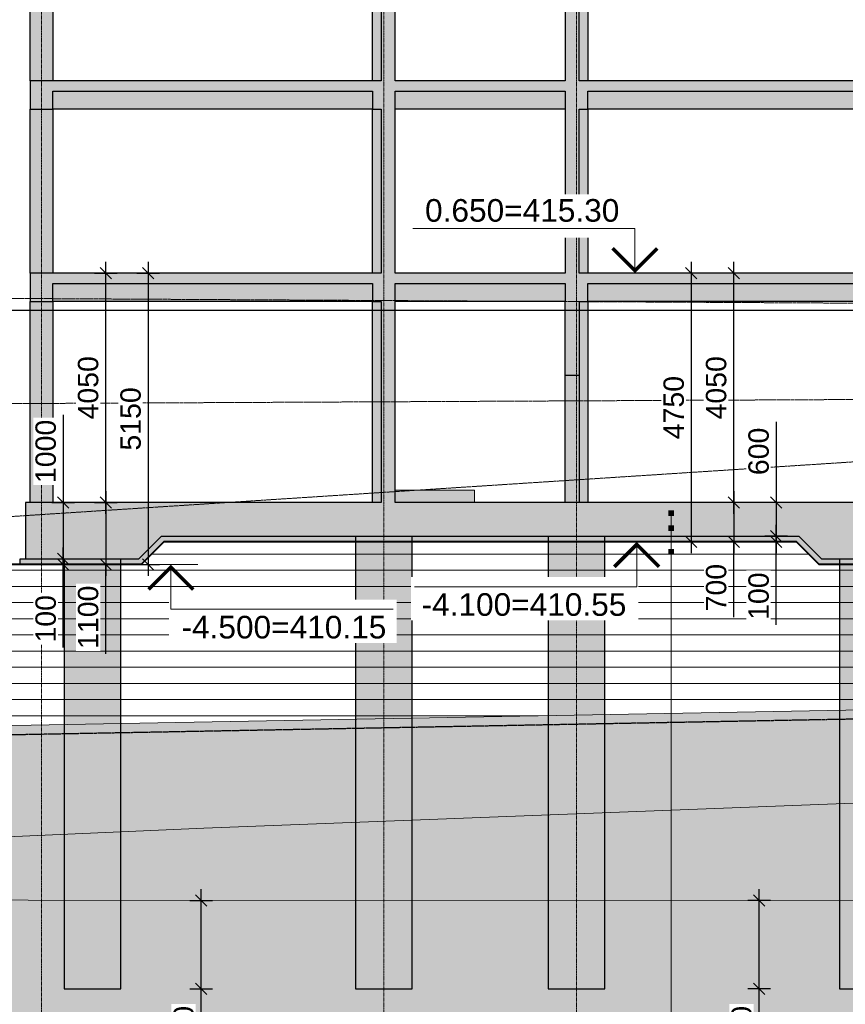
# Model space of a CAD drawing. Header units: millimetres. Extents: x -50987266 to 2610517, y -212233 to 51153522.
# Tile 56 of 256: x 704653 to 719240, y -11522 to 5881. Entities that reach past the tile are written whole.
import ezdxf
from ezdxf.enums import TextEntityAlignment as Align

# ---------------------------------------------------------------- set-up
doc = ezdxf.new("R2010")
doc.units = ezdxf.units.MM
doc.set_wipeout_variables(frame=1)
for name, pattern in [('DASHED', [19.05, 12.7, -6.35]), ('Section-Section_Pit_A_B2$0$Dash', [6.35, 3.175, -3.175]), ('Section-Section_Pit_A_B2$0$Grid Line', [22.225, 12.7, -3.175, 3.175, -3.175])]:
    doc.linetypes.add(name, pattern=pattern)
doc.layers.get('Defpoints').update_dxf_attribs({"color": 6})
for name, color, linetype, lineweight in [('S - Armireba Musha', 7, 'Continuous', 40), ('S - DIM', 7, 'Continuous', 5), ('S - HATCH', 252, 'Continuous', 5), ('S - LAIN', 7, 'Continuous', 5), ('S - LINE', 7, 'Continuous', 15), ('S - SLAB', 7, 'Continuous', 30), ('S - TEXT', 7, 'Continuous', 9), ('Section-Section_Pit_A_B2$0$A-200-M_WALL_EXT', 7, 'Continuous', 30), ('Section-Section_Pit_A_B2$0$A-200-M_WALL_PAT', 7, 'Continuous', 30), ('Section-Section_Pit_A_B2$0$A-230-H-FLOOR', 7, 'Continuous', 30), ('Section-Section_Pit_A_B2$0$A-230-M_FLOOR', 7, 'Continuous', 30), ('Section-Section_Pit_A_B2$0$A-242-M_STAIR', 7, 'Continuous', 5), ('Section-Section_Pit_A_B2$0$S-160-M_FOUND', 7, 'Continuous', 30), ('Section-Section_Pit_A_B2$0$S-280-M_COLUMN main', 7, 'Continuous', 30), ('Section-Section_Pit_A_B2$0$S-280-M_STRUCT_FRAME', 7, 'Continuous', 30), ('Section-Section_Pit_A_B2$0$S-280-M_STRUCT_FRAME 0', 7, 'Continuous', 30), ('Section-Section_Pit_A_B2$0$Z-030-M_GRID', 7, 'Continuous', 5)]:
    doc.layers.add(name, color=color, linetype=linetype, lineweight=lineweight)
doc.layers.add('S - WATER', color=7, linetype='DASHED', lineweight=20, true_color=0x0216de)
doc.styles.add('Cubicon', font='Cubicon.ttf')
doc.styles.get("Standard").update_dxf_attribs({"font": 'arial.ttf'})
doc.dimstyles.new('CUB-M-100', dxfattribs={"dimscale": 100, "dimtxt": 1.8, "dimasz": 1.5, "dimexe": 1.5, "dimexo": 2, "dimgap": 1, "dimtad": 0, "dimdec": 0, "dimzin": 3, "dimdsep": 46, "dimtxsty": 'Cubicon', "dimblk": 'OBLIQUE', "dimcen": 1.5, "dimdle": 1, "dimazin": 2, "dimtfac": 0.75, "dimtdec": 0, "dimtmove": 0, "dimatfit": 3, "dimldrblk": 'SMALL', "dimfxl": 1, "dimtolj": 1, "dimtzin": 0, "dimlwd": -1, "dimlwe": -1, "dimarcsym": 0})
doc.dimstyles.new('SPDS 200', dxfattribs={"dimscale": 200, "dimtxt": 1.8, "dimasz": 1, "dimexe": 1, "dimexo": 0.625, "dimtad": 1, "dimdec": 0, "dimrnd": 0.001, "dimtxsty": 'Standard', "dimblk": 'OBLIQUE', "dimcen": 2.5, "dimdle": 1, "dimadec": 0, "dimazin": 2, "dimtfac": 0.75, "dimtdec": 0, "dimtmove": 1, "dimatfit": 3, "dimldrblk": 'OBLIQUE', "dimfxl": 1, "dimfxlon": 1, "dimtolj": 1, "dimarcsym": 0})

# ---------------------------------------------------------------- blocks, each defined once
blk = doc.blocks.new('Section-Section_Pit_A_B2$0$Structural Foundations 1 - Structural Foundations 1-2973506-Section_Pit_A_B2')
at = {"layer": 'Section-Section_Pit_A_B2$0$S-160-M_FOUND', "linetype": 'Section-Section_Pit_A_B2$0$Dash', "true_color": 0xa4a4a4}
blk.add_hatch(color=253, dxfattribs=at).paths.add_polyline_path([(-14380, -4400), (-13980, -4000), (-14380, -4000)])
at = {"layer": 'Section-Section_Pit_A_B2$0$S-160-M_FOUND'}
blk.add_line((-14380, -4400), (-13980, -4000), dxfattribs=at)
blk = doc.blocks.new('Section-Section_Pit_A_B2$0$Structural Foundations 2 - Structural Foundations 2-2973874-Section_Pit_A_B2')
at = {"layer": 'Section-Section_Pit_A_B2$0$S-160-M_FOUND', "linetype": 'Section-Section_Pit_A_B2$0$Dash', "true_color": 0xa4a4a4}
blk.add_hatch(color=253, dxfattribs=at).paths.add_polyline_path([(-2320, -4400), (-2320, -4000), (-2720, -4000), (-2343, -4377)])
at = {"layer": 'Section-Section_Pit_A_B2$0$S-160-M_FOUND'}
blk.add_line((-2720, -4000), (-2320, -4400), dxfattribs=at)
blk = doc.blocks.new('Section-Section_Pit_A_B2$0$Stairs 1 - Stairs 1-3001643-Section_Pit_A_B2')
at = {"layer": 'Section-Section_Pit_A_B2$0$A-242-M_STAIR', "true_color": 0xa4a4a4}
blk.add_hatch(color=253, dxfattribs=at).paths.add_polyline_path([(-9850, -3400), (-8450, -3400), (-8450, -3184), (-9850, -3184)])
at = {"layer": 'Section-Section_Pit_A_B2$0$A-242-M_STAIR'}
for p, q in [((-8450, -3184), (-9850, -3184)), ((-9850, -3184), (-9850, -3400)), ((-8450, -3400), (-8450, -3184)), ((-9850, -3400), (-8450, -3400))]:
    blk.add_line(p, q, dxfattribs=at)
blk = doc.blocks.new('Section-Section_Pit_A_B2')
at = {"layer": 'Section-Section_Pit_A_B2$0$A-200-M_WALL_EXT', "true_color": 0xd8d8d8}
blk.add_hatch(color=254, dxfattribs=at).paths.add_polyline_path([(-6600, -3400), (-6600, -1150), (-6850, -1150), (-6850, -3400)])
at = {"layer": 'Section-Section_Pit_A_B2$0$A-200-M_WALL_PAT', "true_color": 0xa4a4a4}
h = blk.add_hatch(color=253, dxfattribs=at)
h.paths.add_polyline_path([(-10077.1, -3400), (-9850, -3400), (-9850, 150), (-10100, 150), (-10100, -3400)])
h.paths.add_polyline_path([(-10100, 650), (-9850, 650), (-9850, 3550), (-10100, 3550)])
h.paths.add_polyline_path([(-9850, 4050), (-9850, 6800), (-10100, 6800), (-10100, 4050)])
h.paths.add_polyline_path([(-10100, 7300), (-9850, 7300), (-9850, 10050), (-10100, 10050)])
h.paths.add_polyline_path([(-9850, 10550), (-9850, 13300), (-10100, 13300), (-10100, 10550)])
h.paths.add_polyline_path([(-10100, 13800), (-9850, 13800), (-9850, 16550), (-10100, 16550), (-10100, 16533.1)])
h.paths.add_polyline_path([(-9850, 17050), (-9850, 19800), (-10100, 19800), (-10100, 17050)])
h.paths.add_polyline_path([(-9850, 20300), (-9850, 23050), (-10100, 23050), (-10100, 20300)])
h.paths.add_polyline_path([(-9850, 23550), (-9850, 26300), (-10100, 26300), (-10100, 23550)])
h = blk.add_hatch(color=253, dxfattribs=at)
h.paths.add_polyline_path([(-6850, -1150), (-6600, -1150), (-6600, 150), (-6850, 150)])
h.paths.add_polyline_path([(-6600, 650), (-6600, 3550), (-6850, 3550), (-6850, 650)])
h.paths.add_polyline_path([(-6600, 4050), (-6600, 6800), (-6850, 6800), (-6850, 4050)])
h.paths.add_polyline_path([(-6850, 7300), (-6600, 7300), (-6600, 10050), (-6850, 10050)])
h.paths.add_polyline_path([(-6600, 10550), (-6600, 13300), (-6850, 13300), (-6850, 10550)])
h.paths.add_polyline_path([(-6850, 13800), (-6600, 13800), (-6600, 16550), (-6850, 16550), (-6850, 16533.1)])
h.paths.add_polyline_path([(-6600, 17050), (-6600, 19800), (-6850, 19800), (-6850, 17050)])
h.paths.add_polyline_path([(-6600, 20300), (-6600, 23050), (-6850, 23050), (-6850, 20300)])
h.paths.add_polyline_path([(-6850, 23550), (-6600, 23550), (-6600, 26300), (-6850, 26300)])
at = {"layer": 'Section-Section_Pit_A_B2$0$A-230-H-FLOOR', "true_color": 0xa4a4a4}
for points in [[(-6600, 3870), (-400, 3870), (-400, 4050), (-16300, 4050), (-16300, 3870), (-6850, 3870)], [(-6600, 470), (-400, 470), (-400, 650), (-16300, 650), (-16300, 470), (-6850, 470)], [(-10077.1, -4000), (-320, -4000), (-320, -3400), (-16380, -3400), (-16380, -4000), (-10100, -4000)]]:
    blk.add_hatch(color=253, dxfattribs=at).paths.add_polyline_path(points)
at = {"layer": 'Section-Section_Pit_A_B2$0$S-280-M_COLUMN main', "true_color": 0xd8d8d8}
for points in [[(-15900, 4050), (-15900, 6800), (-16300, 6800), (-16300, 4050)], [(-10250, 4050), (-10100, 4050), (-10100, 6800), (-10250, 6800), (-10250, 5229.6)], [(-6600, 4050), (-6450, 4050), (-6450, 6800), (-6600, 6800), (-6600, 5229.6)], [(-15900, 650), (-15900, 3550), (-16300, 3550), (-16300, 650)], [(-10250, 650), (-10100, 650), (-10100, 3550), (-10250, 3550)], [(-6600, 650), (-6450, 650), (-6450, 3550), (-6600, 3550)], [(-15900, -3400), (-15900, 150), (-16300, 150), (-16300, -3400)], [(-10100, -3400), (-10100, 150), (-10250, 150), (-10250, -3400)], [(-6450, -3400), (-6450, 150), (-6600, 150), (-6600, -3400)], [(-10050, -12000), (-9550, -12000), (-9550, -4000), (-10550, -4000), (-10550, -12000), (-10128.2, -12000)], [(-6650, -12000), (-6150, -12000), (-6150, -4000), (-7150, -4000), (-7150, -12000), (-6728.2, -12000)], [(-15200, -12000), (-14700, -12000), (-14700, -4400), (-15700, -4400), (-15700, -12000), (-15278.2, -12000)], [(-1500, -12000), (-1000, -12000), (-1000, -4400), (-2000, -4400), (-2000, -12000), (-1578.2, -12000)]]:
    blk.add_hatch(color=254, dxfattribs=at).paths.add_polyline_path(points)
at = {"layer": 'Section-Section_Pit_A_B2$0$S-280-M_STRUCT_FRAME 0', "true_color": 0xa4a4a4}
for points in [[(-15900, 3550), (-15900, 3870), (-16300, 3870), (-16300, 3550)], [(-10250, 3550), (-9850, 3550), (-9850, 3870), (-10250, 3870)], [(-6850, 3550), (-6450, 3550), (-6450, 3870), (-6850, 3870)], [(-15900, 150), (-15900, 470), (-16300, 470), (-16300, 150)], [(-10100, 150), (-9850, 150), (-9850, 470), (-10250, 470), (-10250, 150)], [(-6850, 150), (-6450, 150), (-6450, 470), (-6850, 470)], [(-16380, -4400), (-14380, -4400), (-14380, -4000), (-16380, -4000)], [(-320, -4400), (-320, -4000), (-2320, -4000), (-2320, -4400)]]:
    blk.add_hatch(color=253, dxfattribs=at).paths.add_polyline_path(points)
at = {"layer": 'Section-Section_Pit_A_B2$0$S-280-M_STRUCT_FRAME 0', "true_color": 0xd8d8d8}
for points in [[(-10250, 3550), (-10250, 3870), (-15900, 3870), (-15900, 3550)], [(-8530.2, 3550), (-6850, 3550), (-6850, 3870), (-9850, 3870), (-9850, 3550)], [(-800, 3550), (-800, 3870), (-6450, 3870), (-6450, 3550)], [(-10250, 150), (-10250, 470), (-15900, 470), (-15900, 150)], [(-9850, 150), (-6850, 150), (-6850, 470), (-9850, 470)], [(-6450, 150), (-800, 150), (-800, 470), (-6450, 470)]]:
    blk.add_hatch(color=254, dxfattribs=at).paths.add_polyline_path(points)
at = {"layer": 'Section-Section_Pit_A_B2$0$A-200-M_WALL_EXT'}
for p, q in [((-10100, 6800), (-10100, 4050)), ((-9850, 4050), (-9850, 6800)), ((-6850, 6800), (-6850, 4050)), ((-6600, 4050), (-6600, 6800)), ((-10100, 3550), (-10100, 650)), ((-9850, 650), (-9850, 3550)), ((-6850, 3550), (-6850, 650)), ((-6600, 650), (-6600, 3550)), ((-10100, 150), (-10100, -3400)), ((-9850, -3400), (-9850, 150)), ((-6850, -3400), (-6850, 150)), ((-6600, 150), (-6600, -3400)), ((-6850, -1150), (-6600, -1150))]:
    blk.add_line(p, q, dxfattribs=at)
at = {"layer": 'Section-Section_Pit_A_B2$0$A-230-M_FLOOR'}
for p, q in [((-10100, 4050), (-16300, 4050)), ((-16300, 4050), (-16300, 3870)), ((-6850, 4050), (-9850, 4050)), ((-400, 4050), (-6600, 4050)), ((-15900, 3870), (-10250, 3870)), ((-9850, 3870), (-6850, 3870)), ((-6450, 3870), (-800, 3870)), ((-10100, 650), (-16300, 650)), ((-16300, 650), (-16300, 470)), ((-6850, 650), (-9850, 650)), ((-400, 650), (-6600, 650)), ((-15900, 470), (-10250, 470)), ((-9850, 470), (-6850, 470)), ((-6450, 470), (-800, 470))]:
    blk.add_line(p, q, dxfattribs=at)
at = {"layer": 'Section-Section_Pit_A_B2$0$S-160-M_FOUND'}
for p, q in [((-10100, -3400), (-16380, -3400)), ((-16380, -3400), (-16380, -4000)), ((-320, -3400), (-9850, -3400)), ((-13980, -4000), (-2720, -4000))]:
    blk.add_line(p, q, dxfattribs=at)
at = {"layer": 'Section-Section_Pit_A_B2$0$S-280-M_COLUMN main'}
for p, q in [((-16300, 4050), (-16300, 6800)), ((-15900, 6800), (-15900, 4050)), ((-10250, 4050), (-10250, 6800)), ((-6450, 6800), (-6450, 4050)), ((-16300, 650), (-16300, 3550)), ((-15900, 3550), (-15900, 650)), ((-10250, 650), (-10250, 3550)), ((-6450, 3550), (-6450, 650)), ((-16300, -3400), (-16300, 150)), ((-15900, 150), (-15900, -3400)), ((-10250, -3400), (-10250, 150)), ((-6450, 150), (-6450, -3400)), ((-10550, -4000), (-10550, -12000)), ((-9550, -12000), (-9550, -4000)), ((-7150, -4000), (-7150, -12000)), ((-6150, -12000), (-6150, -4000)), ((-15700, -4400), (-15700, -12000)), ((-14700, -12000), (-14700, -4400)), ((-2000, -4400), (-2000, -12000)), ((-15700, -12000), (-14700, -12000)), ((-10550, -12000), (-9550, -12000)), ((-7150, -12000), (-6150, -12000)), ((-2000, -12000), (-1000, -12000))]:
    blk.add_line(p, q, dxfattribs=at)
at = {"layer": 'Section-Section_Pit_A_B2$0$S-280-M_STRUCT_FRAME'}
for p, q in [((-16300, 3870), (-16300, 3550)), ((-15900, 3550), (-15900, 3870)), ((-10250, 3870), (-10250, 3550)), ((-9850, 3550), (-9850, 3870)), ((-6850, 3870), (-6850, 3550)), ((-6450, 3550), (-6450, 3870)), ((-16300, 3550), (-15900, 3550)), ((-10250, 3550), (-10100, 3550)), ((-6600, 3550), (-6450, 3550)), ((-16300, 470), (-16300, 150)), ((-15900, 150), (-15900, 470)), ((-10250, 470), (-10250, 150)), ((-9850, 150), (-9850, 470)), ((-6850, 470), (-6850, 150)), ((-6450, 150), (-6450, 470)), ((-16300, 150), (-15900, 150)), ((-10250, 150), (-10100, 150)), ((-6600, 150), (-6450, 150)), ((-16380, -4000), (-16380, -4400)), ((-16380, -4400), (-14380, -4400)), ((-2320, -4400), (-320, -4400))]:
    blk.add_line(p, q, dxfattribs=at)
at = {"layer": 'Section-Section_Pit_A_B2$0$S-280-M_STRUCT_FRAME 0'}
for p, q in [((-10250, 3550), (-15900, 3550)), ((-6850, 3550), (-9850, 3550)), ((-800, 3550), (-6450, 3550)), ((-10250, 150), (-15900, 150)), ((-6850, 150), (-9850, 150)), ((-800, 150), (-6450, 150))]:
    blk.add_line(p, q, dxfattribs=at)
at = {"layer": 'Section-Section_Pit_A_B2$0$Z-030-M_GRID', "linetype": 'Section-Section_Pit_A_B2$0$Grid Line'}
for p, q in [((-16100, -40000), (-16100, 31005.2)), ((-10050, -40000), (-10050, 31005.2)), ((-6650, -40000), (-6650, 31005.2))]:
    blk.add_line(p, q, dxfattribs=at)
at = {"layer": 'Section-Section_Pit_A_B2$0$A-242-M_STAIR'}
blk.add_blockref('Section-Section_Pit_A_B2$0$Stairs 1 - Stairs 1-3001643-Section_Pit_A_B2', (0, 0), dxfattribs=at)
at = {"layer": 'Section-Section_Pit_A_B2$0$S-160-M_FOUND'}
for name in ['Section-Section_Pit_A_B2$0$Structural Foundations 1 - Structural Foundations 1-2973506-Section_Pit_A_B2', 'Section-Section_Pit_A_B2$0$Structural Foundations 2 - Structural Foundations 2-2973874-Section_Pit_A_B2']:
    blk.add_blockref(name, (0, 0), dxfattribs=at)
blk = doc.blocks.new('_Oblique')
at = {"color": 0, "linetype": 'ByBlock', "lineweight": -2}
blk.add_line((-0.5, -0.5), (0.5, 0.5), dxfattribs=at)
blk = doc.blocks.new('*D166')
at = {"layer": 'Defpoints', "color": 0, "transparency": 16777216}
for p in [(717669, -2650), (717269, -3350), (717669, -3350)]:
    blk.add_point(p, dxfattribs=at)
at = {"layer": 'S - DIM', "color": 0, "lineweight": -2, "transparency": 16777216}
for p, q in [((717269, -2450), (717269, -3550)), ((717469, -2650), (717069, -2650)), ((717469, -3350), (717069, -3350)), ((717269, -4678), (717269, -3350))]:
    blk.add_line(p, q, dxfattribs=at)
at = {"layer": 'S - DIM', "color": 0, "lineweight": -2, "transparency": 16777216, "xscale": 200, "yscale": 200, "zscale": 200}
for p, rotation in [((717269, -2650), 90), ((717269, -3350), 270)]:
    blk.add_blockref('_Oblique', p, dxfattribs=dict(at, rotation=rotation))
at = {"layer": 'S - DIM', "color": 0, "transparency": 16777216, "insert": (716960, -4157), "char_height": 360, "attachment_point": 5, "rotation": 90, "bg_fill": 3, "box_fill_scale": 1.1, "bg_fill_color": 256, "bg_fill_true_color": 13158600, "bg_fill_transparency": 0}
blk.add_mtext('\\A1;700', dxfattribs=at)
blk = doc.blocks.new('*D167')
at = {"layer": 'Defpoints', "color": 0, "transparency": 16777216}
for p in [(717669, 1400), (716519, -3350), (717669, -3350)]:
    blk.add_point(p, dxfattribs=at)
at = {"layer": 'S - DIM', "color": 0, "lineweight": -2, "transparency": 16777216}
for p, q in [((716519, 1600), (716519, -3550)), ((716719, 1400), (716319, 1400)), ((716719, -3350), (716319, -3350))]:
    blk.add_line(p, q, dxfattribs=at)
at = {"layer": 'S - DIM', "color": 0, "lineweight": -2, "transparency": 16777216, "xscale": 200, "yscale": 200, "zscale": 200}
for p, rotation in [((716519, 1400), 90), ((716519, -3350), 270)]:
    blk.add_blockref('_Oblique', p, dxfattribs=dict(at, rotation=rotation))
at = {"layer": 'S - DIM', "color": 0, "transparency": 16777216, "insert": (716210, -975), "char_height": 360, "attachment_point": 5, "rotation": 90, "bg_fill": 3, "box_fill_scale": 1.1, "bg_fill_color": 256, "bg_fill_true_color": 13158600, "bg_fill_transparency": 0}
blk.add_mtext('\\A1;4750', dxfattribs=at)
blk = doc.blocks.new('*D168')
at = {"layer": 'Defpoints', "color": 0, "transparency": 16777216}
for p in [(717269, 1400), (717669, 1400), (717669, -2650)]:
    blk.add_point(p, dxfattribs=at)
at = {"layer": 'S - DIM', "color": 0, "lineweight": -2, "transparency": 16777216}
for p, q in [((717269, -2850), (717269, 1600)), ((717469, 1400), (717069, 1400)), ((717469, -2650), (717069, -2650))]:
    blk.add_line(p, q, dxfattribs=at)
at = {"layer": 'S - DIM', "color": 0, "lineweight": -2, "transparency": 16777216, "xscale": 200, "yscale": 200, "zscale": 200}
for p, rotation in [((717269, 1400), 90), ((717269, -2650), 270)]:
    blk.add_blockref('_Oblique', p, dxfattribs=dict(at, rotation=rotation))
at = {"layer": 'S - DIM', "color": 0, "transparency": 16777216, "insert": (716960, -625), "char_height": 360, "attachment_point": 5, "rotation": 90, "bg_fill": 3, "box_fill_scale": 1.1, "bg_fill_color": 256, "bg_fill_true_color": 13158600, "bg_fill_transparency": 0}
blk.add_mtext('\\A1;4050', dxfattribs=at)
blk = doc.blocks.new('*D169')
at = {"layer": 'Defpoints', "color": 0, "transparency": 16777216}
for p in [(718419, -2650), (718019, -3250), (718419, -3250)]:
    blk.add_point(p, dxfattribs=at)
at = {"layer": 'S - DIM', "color": 0, "lineweight": -2, "transparency": 16777216}
for p, q in [((718019, -1226), (718019, -2650)), ((718019, -2450), (718019, -3450)), ((718219, -2650), (717819, -2650)), ((718219, -3250), (717819, -3250))]:
    blk.add_line(p, q, dxfattribs=at)
at = {"layer": 'S - DIM', "color": 0, "lineweight": -2, "transparency": 16777216, "xscale": 200, "yscale": 200, "zscale": 200}
for p, rotation in [((718019, -2650), 90), ((718019, -3250), 270)]:
    blk.add_blockref('_Oblique', p, dxfattribs=dict(at, rotation=rotation))
at = {"layer": 'S - DIM', "color": 0, "transparency": 16777216, "insert": (717710, -1749), "char_height": 360, "attachment_point": 5, "rotation": 90, "bg_fill": 3, "box_fill_scale": 1.1, "bg_fill_color": 256, "bg_fill_true_color": 13158600, "bg_fill_transparency": 0}
blk.add_mtext('\\A1;600', dxfattribs=at)
blk = doc.blocks.new('*D170')
at = {"layer": 'Defpoints', "color": 0, "transparency": 16777216}
for p in [(718019, -3250), (718419, -3250), (718419, -3350)]:
    blk.add_point(p, dxfattribs=at)
at = {"layer": 'S - DIM', "color": 0, "lineweight": -2, "transparency": 16777216}
for p, q in [((718019, -3250), (718019, -3050)), ((718219, -3250), (717819, -3250)), ((718019, -3350), (718019, -3250)), ((718019, -3350), (718019, -3250)), ((718219, -3350), (717819, -3350)), ((718019, -3350), (718019, -3550)), ((718019, -4814), (718019, -3350))]:
    blk.add_line(p, q, dxfattribs=at)
at = {"layer": 'S - DIM', "color": 0, "lineweight": -2, "transparency": 16777216, "xscale": 200, "yscale": 200, "zscale": 200}
for p, rotation in [((718019, -3250), 270), ((718019, -3350), 90)]:
    blk.add_blockref('_Oblique', p, dxfattribs=dict(at, rotation=rotation))
at = {"layer": 'S - DIM', "color": 0, "transparency": 16777216, "insert": (717710, -4308), "char_height": 360, "attachment_point": 5, "rotation": 90, "bg_fill": 3, "box_fill_scale": 1.1, "bg_fill_color": 256, "bg_fill_true_color": 13158600, "bg_fill_transparency": 0}
blk.add_mtext('\\A1;100', dxfattribs=at)
blk = doc.blocks.new('*U50')
at = {"color": 0, "linetype": 'ByBlock', "lineweight": -2}
blk.add_line((-3, 0), (-11.03, 0), dxfattribs=at)
blk.add_lwpolyline([(-8.03, 0), (-8.03, 5), (-32.87, 5)], dxfattribs=at)
at = {"color": 0, "linetype": 'ByBlock', "lineweight": -2, "const_width": 0.4}
blk.add_lwpolyline([(-5.53, 2.78), (-8.03, 0.28), (-10.53, 2.78)], dxfattribs=at)
at = {"color": 0, "linetype": 'ByBlock', "lineweight": -2, "oblique": 15}
for tag, p in [('ОТМЕТКА', (-20.6, 7.02)), ('НТЕКСТ', (-19.28, 2.5))]:
    blk.add_attdef(tag, text='', height=3, dxfattribs=at).set_placement(p, align=Align.MIDDLE_CENTER)
blk = doc.blocks.new('*U16')
at = {"color": 0, "linetype": 'ByBlock', "lineweight": -2}
blk.add_line((-3, 0), (-11.03, 0), dxfattribs=at)
blk.add_lwpolyline([(-8.03, 0), (-8.03, -5), (-32.87, -5)], dxfattribs=at)
at = {"color": 0, "linetype": 'ByBlock', "lineweight": -2, "const_width": 0.4}
blk.add_lwpolyline([(-5.53, -2.78), (-8.03, -0.28), (-10.53, -2.78)], dxfattribs=at)
at = {"color": 0, "linetype": 'ByBlock', "lineweight": -2, "oblique": 15}
for tag, p in [('НТЕКСТ', (-19.28, 0.5)), ('ОТМЕТКА', (-20.6, -6.98))]:
    blk.add_attdef(tag, text='', height=3, dxfattribs=at).set_placement(p, align=Align.MIDDLE_CENTER)
blk = doc.blocks.new('*D176')
at = {"layer": 'Defpoints', "color": 0, "transparency": 16777216}
for p in [(705023, -2650), (705773, -3750), (706173, -3750)]:
    blk.add_point(p, dxfattribs=at)
at = {"layer": 'S - DIM', "color": 0, "lineweight": -2, "transparency": 16777216}
for p, q in [((706173, -2450), (706173, -3950)), ((705973, -2650), (706373, -2650)), ((705973, -3750), (706373, -3750)), ((706173, -5326), (706173, -3750))]:
    blk.add_line(p, q, dxfattribs=at)
at = {"layer": 'S - DIM', "color": 0, "lineweight": -2, "transparency": 16777216, "xscale": 200, "yscale": 200, "zscale": 200}
for p, rotation in [((706173, -2650), 90), ((706173, -3750), 270)]:
    blk.add_blockref('_Oblique', p, dxfattribs=dict(at, rotation=rotation))
at = {"layer": 'S - DIM', "color": 0, "transparency": 16777216, "insert": (705864, -4681), "char_height": 360, "attachment_point": 5, "rotation": 90, "bg_fill": 3, "box_fill_scale": 1.1, "bg_fill_color": 256, "bg_fill_true_color": 13158600, "bg_fill_transparency": 0}
blk.add_mtext('\\A1;1100', dxfattribs=at)
blk = doc.blocks.new('*D177')
at = {"layer": 'Defpoints', "color": 0, "transparency": 16777216}
for p in [(705773, 1400), (705773, -3750), (706923, -3750)]:
    blk.add_point(p, dxfattribs=at)
at = {"layer": 'S - DIM', "color": 0, "lineweight": -2, "transparency": 16777216}
for p, q in [((706923, 1600), (706923, -3950)), ((706723, 1400), (707123, 1400)), ((706723, -3750), (707123, -3750))]:
    blk.add_line(p, q, dxfattribs=at)
at = {"layer": 'S - DIM', "color": 0, "lineweight": -2, "transparency": 16777216, "xscale": 200, "yscale": 200, "zscale": 200}
for p, rotation in [((706923, 1400), 90), ((706923, -3750), 270)]:
    blk.add_blockref('_Oblique', p, dxfattribs=dict(at, rotation=rotation))
at = {"layer": 'S - DIM', "color": 0, "transparency": 16777216, "insert": (706614, -1175), "char_height": 360, "attachment_point": 5, "rotation": 90, "bg_fill": 3, "box_fill_scale": 1.1, "bg_fill_color": 256, "bg_fill_true_color": 13158600, "bg_fill_transparency": 0}
blk.add_mtext('\\A1;5150', dxfattribs=at)
blk = doc.blocks.new('*D178')
at = {"layer": 'Defpoints', "color": 0, "transparency": 16777216}
for p in [(705773, 1400), (706173, 1400), (705023, -2650)]:
    blk.add_point(p, dxfattribs=at)
at = {"layer": 'S - DIM', "color": 0, "lineweight": -2, "transparency": 16777216}
for p, q in [((706173, -2850), (706173, 1600)), ((705973, 1400), (706373, 1400)), ((705973, -2650), (706373, -2650))]:
    blk.add_line(p, q, dxfattribs=at)
at = {"layer": 'S - DIM', "color": 0, "lineweight": -2, "transparency": 16777216, "xscale": 200, "yscale": 200, "zscale": 200}
for p, rotation in [((706173, 1400), 90), ((706173, -2650), 270)]:
    blk.add_blockref('_Oblique', p, dxfattribs=dict(at, rotation=rotation))
at = {"layer": 'S - DIM', "color": 0, "transparency": 16777216, "insert": (705864, -625), "char_height": 360, "attachment_point": 5, "rotation": 90, "bg_fill": 3, "box_fill_scale": 1.1, "bg_fill_color": 256, "bg_fill_true_color": 13158600, "bg_fill_transparency": 0}
blk.add_mtext('\\A1;4050', dxfattribs=at)
blk = doc.blocks.new('*D179')
at = {"layer": 'Defpoints', "color": 0, "transparency": 16777216}
for p in [(705023, -2650), (705023, -3650), (705423, -3650)]:
    blk.add_point(p, dxfattribs=at)
at = {"layer": 'S - DIM', "color": 0, "lineweight": -2, "transparency": 16777216}
for p, q in [((705423, -1104), (705423, -2650)), ((705423, -2450), (705423, -3850)), ((705223, -2650), (705623, -2650)), ((705223, -3650), (705623, -3650))]:
    blk.add_line(p, q, dxfattribs=at)
at = {"layer": 'S - DIM', "color": 0, "lineweight": -2, "transparency": 16777216, "xscale": 200, "yscale": 200, "zscale": 200}
for p, rotation in [((705423, -2650), 90), ((705423, -3650), 270)]:
    blk.add_blockref('_Oblique', p, dxfattribs=dict(at, rotation=rotation))
at = {"layer": 'S - DIM', "color": 0, "transparency": 16777216, "insert": (705114, -1749), "char_height": 360, "attachment_point": 5, "rotation": 90, "bg_fill": 3, "box_fill_scale": 1.1, "bg_fill_color": 256, "bg_fill_true_color": 13158600, "bg_fill_transparency": 0}
blk.add_mtext('\\A1;1000', dxfattribs=at)
blk = doc.blocks.new('*D180')
at = {"layer": 'Defpoints', "color": 0, "transparency": 16777216}
for p in [(705023, -3650), (705423, -3650), (705023, -3750)]:
    blk.add_point(p, dxfattribs=at)
at = {"layer": 'S - DIM', "color": 0, "lineweight": -2, "transparency": 16777216}
for p, q in [((705423, -3650), (705423, -3450)), ((705223, -3650), (705623, -3650)), ((705423, -3750), (705423, -3650)), ((705423, -3750), (705423, -3650)), ((705223, -3750), (705623, -3750)), ((705423, -3750), (705423, -3950)), ((705423, -5214), (705423, -3750))]:
    blk.add_line(p, q, dxfattribs=at)
at = {"layer": 'S - DIM', "color": 0, "lineweight": -2, "transparency": 16777216, "xscale": 200, "yscale": 200, "zscale": 200}
for p, rotation in [((705423, -3650), 270), ((705423, -3750), 90)]:
    blk.add_blockref('_Oblique', p, dxfattribs=dict(at, rotation=rotation))
at = {"layer": 'S - DIM', "color": 0, "transparency": 16777216, "insert": (705114, -4708), "char_height": 360, "attachment_point": 5, "rotation": 90, "bg_fill": 3, "box_fill_scale": 1.1, "bg_fill_color": 256, "bg_fill_true_color": 13158600, "bg_fill_transparency": 0}
blk.add_mtext('\\A1;100', dxfattribs=at)
blk = doc.blocks.new('*D195')
at = {"layer": 'Defpoints', "color": 0, "transparency": 16777216}
for p in [(706439, -9688), (707860, -9688), (706437, -11250)]:
    blk.add_point(p, dxfattribs=at)
at = {"layer": 'S - DIM', "color": 0, "lineweight": -2, "transparency": 16777216}
for p, q in [((707860, -11450), (707860, -9488)), ((707660, -9688), (708060, -9688)), ((707660, -11250), (708060, -11250)), ((707860, -13868), (707860, -11250))]:
    blk.add_line(p, q, dxfattribs=at)
at = {"layer": 'S - DIM', "color": 0, "lineweight": -2, "transparency": 16777216, "xscale": 200, "yscale": 200, "zscale": 200}
for p, rotation in [((707860, -9688), 90), ((707860, -11250), 270)]:
    blk.add_blockref('_Oblique', p, dxfattribs=dict(at, rotation=rotation))
at = {"layer": 'S - DIM', "color": 0, "transparency": 16777216, "insert": (707551, -12662), "char_height": 360, "attachment_point": 5, "rotation": 90, "bg_fill": 3, "box_fill_scale": 1.1, "bg_fill_color": 256, "bg_fill_true_color": 13158600, "bg_fill_transparency": 0}
blk.add_mtext('\\A1;Min=1000', dxfattribs=at)
blk = doc.blocks.new('*D196')
at = {"layer": 'Defpoints', "color": 0, "transparency": 16777216}
for p in [(717717, -9688), (719139, -9688), (719140, -11250)]:
    blk.add_point(p, dxfattribs=at)
at = {"layer": 'S - DIM', "color": 0, "lineweight": -2, "transparency": 16777216}
for p, q in [((717717, -11450), (717717, -9488)), ((717917, -9688), (717517, -9688)), ((717917, -11250), (717517, -11250)), ((717717, -13868), (717717, -11250))]:
    blk.add_line(p, q, dxfattribs=at)
at = {"layer": 'S - DIM', "color": 0, "lineweight": -2, "transparency": 16777216, "xscale": 200, "yscale": 200, "zscale": 200}
for p, rotation in [((717717, -9688), 90), ((717717, -11250), 270)]:
    blk.add_blockref('_Oblique', p, dxfattribs=dict(at, rotation=rotation))
at = {"layer": 'S - DIM', "color": 0, "transparency": 16777216, "insert": (717408, -12662), "char_height": 360, "attachment_point": 5, "rotation": 90, "bg_fill": 3, "box_fill_scale": 1.1, "bg_fill_color": 256, "bg_fill_true_color": 13158600, "bg_fill_transparency": 0}
blk.add_mtext('\\A1;Min=1000', dxfattribs=at)

msp = doc.modelspace()

# ---------------------------------------------------------------- hatches: boundary and pattern name
at = {"layer": 'S - HATCH', "transparency": 33554516}
h = msp.add_hatch(dxfattribs=at)
h.set_pattern_fill('ANSI31', color=256, scale=90, angle=135)
h.set_pattern_definition([(180, (17596.27, 150), (-3e-14, -285.75), [])])
h.paths.add_polyline_path([(704158.7, -3750), (703698.4, -2952.7), (690132.9, -3833.4), (690132.9, -6858.7), (778116, -5236.5), (778116, -548.1), (765072, -601.4), (763138.7, -3950), (720738.7, -3950), (720738.7, -3750), (718777.3, -3750), (718377.3, -3350), (707200.1, -3350), (706800.1, -3750)])
at = {"layer": 'S - HATCH'}
h = msp.add_hatch(dxfattribs=at)
h.set_pattern_fill('AR-CONC', color=0)
h.paths.add_polyline_path([(720838.7, -3750), (718777.3, -3750), (718377.3, -3350), (707200.1, -3350), (706800.1, -3750), (704758.7, -3750), (704658.7, -3750), (704658.7, -3650), (704758.7, -3650), (706758.7, -3650), (707158.7, -3250), (718418.7, -3250), (718818.7, -3650), (720838.7, -3650)])
h = msp.add_hatch(dxfattribs=at)
h.set_pattern_fill('ANSI33', color=256, scale=60)
h.set_pattern_definition([(45, (17596.27, 150), (-269.40768, 269.40768), []), (45, (17865.68, 150), (-269.40768, 269.40768), [190.5, -95.25])])
h.paths.add_polyline_path([(752129.6, -6708.3), (778116, -6152), (778116, -5236.5), (690132.9, -6858.7), (690132.9, -9191), (707905.5, -8408.8)])
h = msp.add_hatch(dxfattribs=at)
h.set_pattern_fill('GRAVEL', color=256, scale=53.552945, angle=180, style=0)
h.set_pattern_definition([(48.012787, (16616.89, -1210.24), (10881.958416, 12242.203217), [183.002, -18117.2203]), (4.969741, (16739.316, -1074.22), (-16322.937617, -1360.2448794), [314.037, -31089.6528]), (312.510447, (17052.17, -1047.015), (-13602.448025, 14962.692816), [221.4315, -21921.7496]), (87.273689, (17582.67, -706.954), (-1360.244805, -27204.8960386), [285.9751, -28311.5341]), (112.833654, (17596.27, -421.3), (6801.22401, -16322.937623), [280.4213, -27761.7437]), (177.273689, (17487.45, -162.856), (27204.8960386, -1360.244805), [285.9751, -28311.5341]), (217.6942405, (17201.8, -149.254), (17683.1824244, 13602.4480204), [378.1875, -37440.5322]), (252.255328, (16902.545, -380.495), (-9521.713616, -29925.3856418), [357.048, -35347.7587]), (301.429566, (16793.726, -720.557), (10881.958417, -17683.182424), [286.9436, -28407.452]), (355.236358, (16943.35, -965.4), (-14962.692821, 1360.244804), [327.5905, -16051.926]), (42.397438, (17269.81, -992.606), (16322.9376227, 14962.6928219), [423.6455, -41940.938]), (318.814075, (16236.03, -693.35), (9521.713613, -8161.468812), [144.5954, -14315.0052]), (351.469234, (16344.845, -788.57), (-17683.1824257, 2720.489601), [275.0918, -27234.1568]), (45, (16616.9, -829.4), (4e-13, 1360.2448), [192.3672, -1731.3095]), (23.19859, (16712.11, -992.6), (-6801.22401, -2720.489603), [103.5935, -10255.7223]), (111.80141, (16807.33, -951.8), (1360.2448, -4080.734406), [146.5024, -7178.64]), (210.963757, (16752.92, -815.77), (-4080.734406, -2720.489604), [237.9463, -7693.5757]), (341.56505, (16548.9, -938.2), (-2720.4896, 1360.2448), [172.0587, -4129.413]), (196.38954, (17596.27, -951.8), (-13602.448019, -4080.734406), [241.0354, -23862.564]), (250.346176, (17365.03, -1019.81), (5440.979208, 14962.692821), [202.2154, -20019.2774]), (113.19859, (16548.88, -1210.24), (2720.489603, -6801.22401), [207.1857, -10152.13]), (163.61046, (16467.27, -1019.81), (13602.44802, -4080.734405), [241.0354, -23862.564]), (159.443955, (17596.27, -108.45), (6801.22401, -2720.489604), [232.4386, -11389.498]), (114.77514, (17378.63, -26.83), (6801.224018, -14962.692818), [194.7571, -19280.9845]), (246.80141, (16535.28, 150), (-2720.489603, -6801.22401), [207.1857, -10152.13]), (197.354025, (16453.665, -40.434), (17683.182425, 5440.979209), [228.0192, -22573.8387]), (249.443955, (17201.8, 150), (2720.489604, 6801.22401), [116.2193, -11505.7174]), (281.309932, (16616.9, 150), (1360.2448, -5440.97921), [69.359, -6866.556]), (345.963757, (16630.5, 82), (-4080.7344, 1360.2448), [280.4213, -5328.0117]), (6.009006, (16902.545, 13.976), (-13602.448019, -1360.2448026), [259.8748, -25727.5657]), (123.69007, (16752.9, -693.35), (1360.2448, -2720.4896), [196.1772, -4708.2552]), (173.1572266, (16644.1, -530.12), (-23124.161633, 2720.4896027), [342.5015, -33907.5875]), (240.945396, (16304.04, -489.32), (5440.979208, 9521.713613), [140.0454, -13864.532]), (270, (16236, -611.7), (1360.2448, -1360.2448), [81.6147, -1278.63]), (300.256437, (16929.75, -26.83), (-5440.979207, 9521.713614), [188.9706, -18708.154]), (228.012788, (17024.97, -190.06), (-10881.958416, -12242.203217), [366.0038, -17934.2184]), (180, (16780.1, -462.1), (-1360.2448, -1360.2448), [353.6636, -1006.5812]), (145.304846, (16426.46, -462.11), (-13602.448025, 9521.713606), [215.0737, -21292.285]), (74.054604, (16249.63, -339.69), (1360.2448, 5440.97921), [198.0544, -9704.6773]), (27.645975, (16304.04, -149.254), (25844.6512377, 13602.4480176), [322.4664, -31924.2303]), (355.426079, (16589.69, 0.373), (17683.182425, -1360.244802), [341.148, -33773.618])])
h.paths.add_polyline_path([(778116, -6152), (752129.6, -6708.3), (707905.5, -8408.8), (690132.9, -9191), (690132.9, -9667.9), (778116, -9739.1)])
h = msp.add_hatch(dxfattribs=at)
h.set_pattern_fill('AR-HBONE', color=256, scale=4)
h.set_pattern_definition([(45, (17596.27, 150), (0, 574.7364), [1219.2, -406.4]), (135, (17883.64, 437.37), (6e-14, 574.7364), [1219.2, -406.4])])
h.paths.add_polyline_path([(778116, -9739.1), (690132.9, -9667.9), (690132.9, -20850), (778116, -20850)])

# ---------------------------------------------------------------- linework, layer by layer
at = {"layer": 'Defpoints'}
msp.add_lwpolyline([(251044.2, 750), (2610517.1, 750)], dxfattribs=at)
at = {"layer": 'S - Armireba Musha'}
msp.add_lwpolyline([(765771.4, 610), (763138.7, -3950), (720738.7, -3950), (720738.7, -3750), (718777.3, -3750), (718377.3, -3350), (707200.1, -3350), (706800.1, -3750), (704158.7, -3750), (701432.6, 971.8)], dxfattribs=at)
at = {"layer": 'S - LAIN', "linetype": 'DASHED', "lineweight": 0}
for points in [[(701432.6, 971.8), (765771.4, 610)], [(702521.2, -913.8), (765066.4, -611.2)], [(703698.4, -2952.7), (738226.3, -711.2)]]:
    msp.add_lwpolyline(points, dxfattribs=at)
at = {"layer": 'S - LAIN'}
for points in [[(778116, -5236.5), (690132.9, -6858.7)], [(690132.9, -9191), (707905.5, -8408.8), (752129.6, -6708.3), (778116, -6152)], [(690132.9, -9667.9), (778116, -9739.1)]]:
    msp.add_lwpolyline(points, dxfattribs=at)
at = {"layer": 'S - SLAB'}
msp.add_lwpolyline([(720838.7, -3750), (718777.3, -3750), (718377.3, -3350), (707200.1, -3350), (706800.1, -3750), (704758.7, -3750), (704658.7, -3750), (704658.7, -3650), (704758.7, -3650), (706758.7, -3650), (707158.7, -3250), (718418.7, -3250), (718818.7, -3650), (720838.7, -3650)], close=True, dxfattribs=at)
at = {"layer": 'S - WATER', "lineweight": 30}
msp.add_lwpolyline([(690151.9, -7023.5), (778110.3, -5377.1)], dxfattribs=at)

# ---------------------------------------------------------------- block references
at = {"layer": 'S - LINE'}
msp.add_blockref('Section-Section_Pit_A_B2', (721138.7, 750), dxfattribs=at)

# ---------------------------------------------------------------- next in the draw order: dimensions: what is measured, and where the dimension line sits
at = {"layer": 'S - DIM'}
for base, p1, p2, picture, middle in [((706172.6, -3750), (705022.6, -2650), (705772.6, -3750), '*D176', (706183.2, -4680.7)), ((717268.7, -3350), (717668.7, -2650), (717668.7, -3350), '*D166', (717258.1, -4157.2))]:
    dim = msp.add_linear_dim(base=base, p1=p1, p2=p2, angle=270, dimstyle='SPDS 200', override={"dimtfill": 1}, dxfattribs=at)
    dim.commit()
    dim.dimension.update_dxf_attribs({"geometry": picture, "text_midpoint": middle, "dimtype": 160})
for base, p1, p2, picture, middle in [((707860.2, -9688), (706437.5, -11250), (706438.7, -9688), '*D195', (707551.4, -12661.8)), ((717717.2, -9688), (719140, -11250), (719138.7, -9688), '*D196', (718026, -12661.8))]:
    dim = msp.add_linear_dim(base=base, p1=p1, p2=p2, angle=90, text='Min=1000', dimstyle='SPDS 200', override={"dimtfill": 1}, dxfattribs=at)
    dim.commit()
    dim.dimension.update_dxf_attribs({"geometry": picture, "text_midpoint": middle, "dimtype": 160})

# ---------------------------------------------------------------- next in the draw order: wipeouts: each hides what was drawn before it
at = {"color": 7, "true_color": 0xffffff}
for points in [[(711533.9, 2795.7), (715554.7, 2795.7), (715554.7, 2030.5), (711533.9, 2030.5)], [(711564.7, -3970.4), (715585.6, -3970.4), (715585.6, -4735.6), (711564.7, -4735.6)], [(711314.2, -4370.4), (707293.3, -4370.4), (707293.3, -5135.6), (711314.2, -5135.6)]]:
    msp.add_wipeout(points, dxfattribs=at).dxf.layer = 'S - LINE'

# ---------------------------------------------------------------- next in the draw order: dimensions: what is measured, and where the dimension line sits
at = {"layer": 'S - DIM'}
for base, p1, p2, picture, middle in [((706922.6, -3750), (705772.6, 1400), (705772.6, -3750), '*D177', (706613.8, -1175)), ((716518.7, -3350), (717668.7, 1400), (717668.7, -3350), '*D167', (716209.9, -975))]:
    dim = msp.add_linear_dim(base=base, p1=p1, p2=p2, angle=270, dimstyle='SPDS 200', override={"dimtfill": 1}, dxfattribs=at)
    dim.commit()
    dim.dimension.update_dxf_attribs({"geometry": picture, "text_midpoint": middle})

# ---------------------------------------------------------------- next in the draw order: block references
at = {"layer": 'S - TEXT'}
ref = msp.add_blockref('*U50', (716793, 1400), dxfattribs=dict(at, xscale=158.0799999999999, yscale=158.0799999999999, zscale=158.0799999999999))
ref.add_attrib('ОТМЕТКА', '0.650=415.30', dxfattribs={"layer": '0', "color": 0, "linetype": 'ByBlock', "lineweight": -2, "height": 400}).set_placement((713531.7, 2510.7), align=Align.MIDDLE_CENTER)
ref = msp.add_blockref('*U16', (716823.8, -3350), dxfattribs=dict(at, xscale=158.0799999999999, yscale=158.0799999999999, zscale=158.0799999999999))
ref.add_attrib('ОТМЕТКА', '-4.100=410.55', dxfattribs={"layer": '0', "color": 0, "linetype": 'ByBlock', "lineweight": -2, "height": 400}).set_placement((713562.5, -4455.5), align=Align.MIDDLE_CENTER)
ref = msp.add_blockref('*U16', (706055.1, -3750), dxfattribs=dict(at, xscale=-158.0799999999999, yscale=158.0799999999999, zscale=158.0799999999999))
ref.add_attrib('ОТМЕТКА', '-4.500=410.15', dxfattribs={"layer": '0', "color": 0, "linetype": 'ByBlock', "lineweight": -2, "height": 400}).set_placement((709321.1, -4855.5), align=Align.MIDDLE_CENTER)

# ---------------------------------------------------------------- next in the draw order: dimensions: what is measured, and where the dimension line sits
at = {"layer": 'S - DIM'}
for base, p1, p2, picture, middle in [((706172.6, 1400), (705022.6, -2650), (705772.6, 1400), '*D178', (705863.8, -625)), ((717268.7, 1400), (717668.7, -2650), (717668.7, 1400), '*D168', (716959.9, -625))]:
    dim = msp.add_linear_dim(base=base, p1=p1, p2=p2, angle=90, dimstyle='SPDS 200', override={"dimtfill": 1}, dxfattribs=at)
    dim.commit()
    dim.dimension.update_dxf_attribs({"geometry": picture, "text_midpoint": middle})

# ---------------------------------------------------------------- next in the draw order: leaders
at = {"layer": 'S - TEXT'}
for points in [[(716163.6, -2843.4), (716163.7, -15397.1), (709394.3, -15397.1)], [(716163.6, -3105.6), (716163.7, -17352.6), (709394.3, -17352.6)], [(716163.6, -3524.5), (716163.7, -16375.9), (709394.3, -16375.9)]]:
    msp.add_leader(points, dimstyle='CUB-M-100', override={"dimasz": 1, "dimgap": 1, "dimtad": 0, "dimldrblk": 'BoxFilled'}, dxfattribs=at)

# ---------------------------------------------------------------- next in the draw order: dimensions: what is measured, and where the dimension line sits
at = {"layer": 'S - DIM'}
for base, p1, p2, picture, middle in [((705422.6, -3650), (705022.6, -2650), (705022.6, -3650), '*D179', (705422.6, -1748.8)), ((718018.7, -3250), (718418.7, -2650), (718418.7, -3250), '*D169', (718018.7, -1748.8))]:
    dim = msp.add_linear_dim(base=base, p1=p1, p2=p2, angle=270, dimstyle='SPDS 200', override={"dimtfill": 1}, dxfattribs=at)
    dim.commit()
    dim.dimension.update_dxf_attribs({"geometry": picture, "text_midpoint": middle, "dimtype": 160})

# ---------------------------------------------------------------- next in the draw order: dimensions: what is measured, and where the dimension line sits
for base, p1, p2, picture, middle in [((718018.7, -3250), (718418.7, -3350), (718418.7, -3250), '*D170', (718018.7, -4308.5)), ((705422.6, -3650), (705022.6, -3750), (705022.6, -3650), '*D180', (705422.6, -4708.5))]:
    dim = msp.add_linear_dim(base=base, p1=p1, p2=p2, angle=90, dimstyle='SPDS 200', override={"dimtfill": 1}, dxfattribs=at)
    dim.commit()
    dim.dimension.update_dxf_attribs({"geometry": picture, "text_midpoint": middle, "dimtype": 160})

doc.saveas('drawing.dxf')
